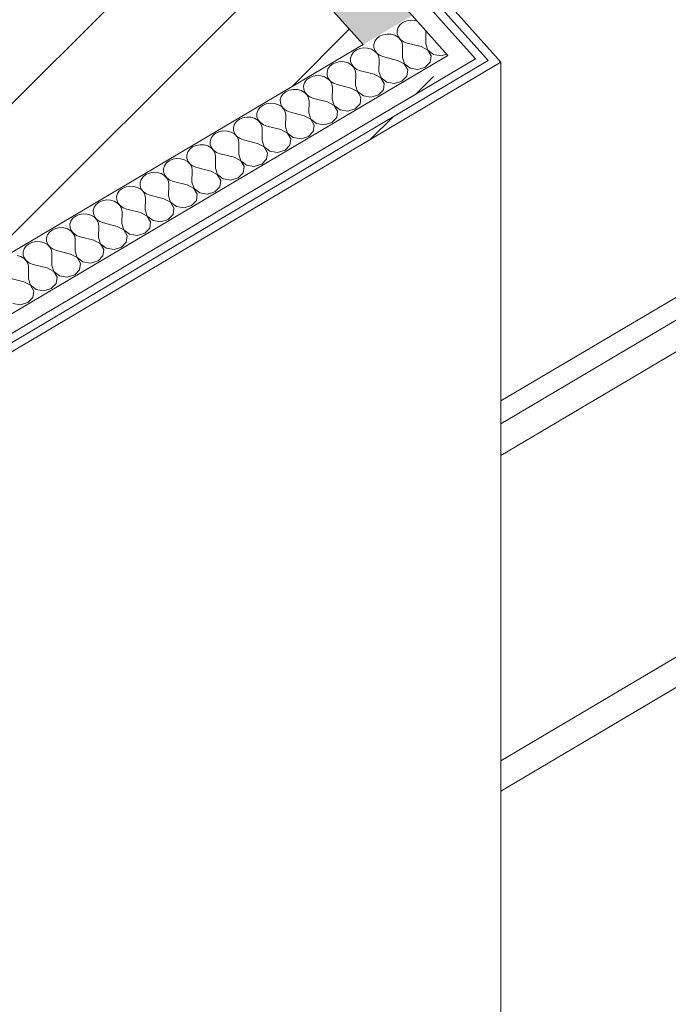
# Model space of a CAD drawing. Header units: millimetres. Extents: x -36631 to 27388, y -24993 to 6945.
# Tile 117 of 256: x -2909 to -2455, y -14851 to -14162. Entities that reach past the tile are written whole.
import ezdxf

# ---------------------------------------------------------------- set-up
doc = ezdxf.new("R2010")
doc.units = ezdxf.units.MM
doc.header["$MEASUREMENT"] = 0
doc.linetypes.add('Wipeout_Contour', pattern=[1000, 0, -1000])
for name, color, linetype in [('10_ESTR_Pilars', 7, 'Continuous'), ('Nuevo_08_E_Envans secs', 7, 'Continuous'), ('Nuevo_14_PAV_Soft Light Grey 0554', 7, 'Continuous'), ('Ventanas Archicad', 7, 'Continuous')]:
    doc.layers.add(name, color=color, linetype=linetype)
for name, color, linetype, lineweight in [('10_ESTR_Pilars_Pluma_Nº__28', 7, 'Continuous', 20), ('10_ESTR_Pilars_Pluma_Nº__42', 8, 'Continuous', 25), ('Nuevo_08_E_Envans secs_Pluma_Nº__1', 7, 'Continuous', 5), ('Nuevo_08_E_Envans secs_Pluma_Nº__47', 7, 'Continuous', 20), ('Nuevo_14_PAV_Soft Light Grey 0554_Pluma_Nº__89', 7, 'Continuous', 5), ('Ventanas Archicad_Pluma_Nº__1', 7, 'Continuous', 5), ('Ventanas Archicad_Pluma_Nº__47', 7, 'Continuous', 20)]:
    doc.layers.add(name, color=color, linetype=linetype, lineweight=lineweight)
for name, color, linetype, lineweight, true_color in [('Nuevo_08_E_Envans secs_Pluma_Nº__102', 7, 'Continuous', 5, 0xcccccc), ('Nuevo_08_E_Envans secs_Pluma_Nº__171', 171, 'Continuous', 13, 0xaaaaff), ('Nuevo_08_E_Envans secs_Pluma_Nº__177', 7, 'Continuous', 15, 0xf7e046)]:
    doc.layers.add(name, color=color, linetype=linetype, lineweight=lineweight, true_color=true_color)
pattern_1 = [(45, (0, 0), (-183.8478, 183.8478), [195, -65]), (45, (7e-14, 183.85), (-183.8478, 183.8478), [195, -65])]

# ---------------------------------------------------------------- blocks, each defined once
blk = doc.blocks.new('Elem Sección_54_1')
at = {"color": 254, "linetype": 'Wipeout_Contour', "lineweight": 0, "ltscale": 57803.334718}
blk.add_wipeout([(-3261.91, -14103.68), (-3012.23, -14383.07), (-2668.94, -14179.78), (-2918.62, -13900.38)], dxfattribs=at).dxf.layer = '10_ESTR_Pilars'
at = {"layer": '10_ESTR_Pilars_Pluma_Nº__42', "linetype": 'Continuous', "lineweight": 25}
h = blk.add_hatch(dxfattribs=at)
h.set_pattern_fill('00_GCT_trama_45º_e1_400__05', color=8, style=0, pattern_type=2)
h.set_pattern_definition([(45, (0, 0), (-45.96194, 45.96194), [])])
h.paths.add_polyline_path([(-3261.91, -14103.68), (-3012.23, -14383.07), (-2668.94, -14179.78), (-2918.62, -13900.38)])
at = {"layer": '10_ESTR_Pilars_Pluma_Nº__28', "color": 7, "linetype": 'Continuous', "lineweight": 20}
for p, q in [((-2809.75, -14022.21), (-2668.94, -14179.78)), ((-2668.94, -14179.78), (-3012.23, -14383.07)), ((-3109.34, -14274.4), (-3012.23, -14383.07))]:
    blk.add_line(p, q, dxfattribs=at)
at = {"layer": '10_ESTR_Pilars_Pluma_Nº__28', "color": 7, "linetype": 'Continuous', "lineweight": 20, "flags": 128}
for points in [[(-2918.62, -13900.38), (-3004.44, -13951.21), (-3261.91, -14103.68)], [(-2918.62, -13900.38), (-2890.89, -13931.41), (-2809.75, -14022.21)], [(-3261.91, -14103.68), (-3215.46, -14155.66), (-3153.04, -14225.51), (-3121.83, -14260.43), (-3109.34, -14274.4)]]:
    blk.add_lwpolyline(points, dxfattribs=at)
blk = doc.blocks.new('Elem Sección_103_1')
at = {"layer": 'Ventanas Archicad_Pluma_Nº__1', "color": 7, "linetype": 'Continuous', "lineweight": 5}
for p, q in [((-2572.58, -14429.22), (-1913.3, -14038.79)), ((-2572.58, -14467.41), (-1865.32, -14048.57)), ((-1903.94, -14049.27), (-2572.58, -14445.24))]:
    blk.add_line(p, q, dxfattribs=at)
at = {"layer": 'Ventanas Archicad_Pluma_Nº__47', "color": 7, "linetype": 'Continuous', "lineweight": 20}
blk.add_line((-1740.48, -14188.27), (-2572.58, -14681.04), dxfattribs=at)
blk = doc.blocks.new('Elem Sección_244_1')
at = {"color": 254, "linetype": 'Wipeout_Contour', "lineweight": 0, "ltscale": 63394.84961}
blk.add_wipeout([(-3527.56, -14522.07), (-1605.25, -16679.84), (-1600.09, -16676.8), (-3522.41, -14519.02)], dxfattribs=at).dxf.layer = 'Nuevo_08_E_Envans secs'
at = {"color": 254, "linetype": 'Wipeout_Contour', "lineweight": 0, "ltscale": 63157.812624}
blk.add_wipeout([(-1564.76, -16547.23), (-1553.58, -16540.64), (-3290.72, -14590.73), (-3301.88, -14597.33)], dxfattribs=at).dxf.layer = 'Nuevo_08_E_Envans secs'
at = {"color": 254, "linetype": 'Wipeout_Contour', "lineweight": 0, "ltscale": 63190.839389}
blk.add_wipeout([(-3301.88, -14597.33), (-3313.03, -14603.94), (-1575.93, -16553.81), (-1564.76, -16547.23)], dxfattribs=at).dxf.layer = 'Nuevo_08_E_Envans secs'
at = {"color": 254, "linetype": 'Wipeout_Contour', "lineweight": 0, "ltscale": 109955.260334}
blk.add_wipeout([(-3506.1, -14509.36), (-1603.69, -16644.8), (-1592.51, -16638.21), (-1636.12, -16589.27), (-3398.03, -14611.55), (-3399.24, -14612.27), (-3496.36, -14503.59)], dxfattribs=at).dxf.layer = 'Nuevo_08_E_Envans secs'
at = {"color": 254, "linetype": 'Wipeout_Contour', "lineweight": 0, "ltscale": 80053.323108}
blk.add_wipeout([(-3517.26, -14515.97), (-1606.77, -16660.47), (-1595.59, -16653.89), (-1603.69, -16644.8), (-3506.1, -14509.36)], dxfattribs=at).dxf.layer = 'Nuevo_08_E_Envans secs'
at = {"color": 254, "linetype": 'Wipeout_Contour', "lineweight": 0, "ltscale": 63106.035495}
blk.add_wipeout([(-3268.59, -14597.91), (-3273.74, -14600.96), (-1564.62, -16519.42), (-1559.46, -16516.39)], dxfattribs=at).dxf.layer = 'Nuevo_08_E_Envans secs'
blk = doc.blocks.new('*X363')
at = {"layer": 'Nuevo_08_E_Envans secs_Pluma_Nº__102', "color": 254, "linetype": 'Continuous', "lineweight": 5, "true_color": 0xcccccc}
for p, q in [((-2643.03, -14165.84), (-2644.43, -14167.8)), ((-2641.02, -14164.26), (-2643.03, -14165.84)), ((-2638.56, -14163.19), (-2641.02, -14164.26)), ((-2635.84, -14162.71), (-2638.56, -14163.19)), ((-2633.05, -14162.86), (-2635.84, -14162.71)), ((-2631.05, -14163.43), (-2633.05, -14162.86)), ((-2657.37, -14173.94), (-2659.38, -14175.52)), ((-2654.91, -14172.88), (-2657.37, -14173.94)), ((-2652.18, -14172.39), (-2654.91, -14172.88)), ((-2649.4, -14172.54), (-2652.18, -14172.39)), ((-2646.77, -14173.29), (-2649.4, -14172.54)), ((-2644.5, -14174.6), (-2646.77, -14173.29)), ((-2644.43, -14167.8), (-2645.12, -14170)), ((-2645.12, -14170), (-2645.05, -14172.27)), ((-2645.05, -14172.27), (-2644.21, -14174.44)), ((-2624.97, -14171.04), (-2625.12, -14170.07)), ((-2625.12, -14179.26), (-2624.97, -14171.04)), ((-2660.78, -14177.48), (-2661.47, -14179.68)), ((-2661.47, -14179.68), (-2661.39, -14181.95)), ((-2659.38, -14175.52), (-2660.78, -14177.48)), ((-2642.75, -14176.37), (-2644.5, -14174.6)), ((-2644.21, -14174.44), (-2642.68, -14176.33)), ((-2641.66, -14178.46), (-2642.75, -14176.37)), ((-2642.68, -14176.33), (-2640.58, -14177.82)), ((-2641.32, -14180.72), (-2641.66, -14178.46)), ((-2641.47, -14188.94), (-2641.32, -14180.72)), ((-2640.58, -14177.82), (-2638.05, -14178.78)), ((-2628.39, -14181.2), (-2638.05, -14178.78)), ((-2625.12, -14179.26), (-2623.69, -14183.6)), ((-2677.12, -14187.16), (-2677.81, -14189.36)), ((-2675.72, -14185.2), (-2677.12, -14187.16)), ((-2673.72, -14183.63), (-2675.72, -14185.2)), ((-2671.26, -14182.56), (-2673.72, -14183.63)), ((-2668.53, -14182.07), (-2671.26, -14182.56)), ((-2665.75, -14182.22), (-2668.53, -14182.07)), ((-2663.12, -14182.97), (-2665.75, -14182.22)), ((-2660.84, -14184.29), (-2663.12, -14182.97)), ((-2661.39, -14181.95), (-2660.56, -14184.12)), ((-2659.1, -14186.05), (-2660.84, -14184.29)), ((-2660.56, -14184.12), (-2659.03, -14186.02)), ((-2658.01, -14188.14), (-2659.1, -14186.05)), ((-2659.03, -14186.02), (-2656.92, -14187.5)), ((-2656.92, -14187.5), (-2654.4, -14188.46)), ((-2623.75, -14183.64), (-2628.39, -14181.2)), ((-2621.39, -14187.71), (-2623.75, -14183.64)), ((-2623.69, -14183.6), (-2619.67, -14186.68)), ((-2622.01, -14192.17), (-2621.39, -14187.71)), ((-2619.67, -14186.68), (-2614.25, -14187.58)), ((-2614.25, -14187.58), (-2610.48, -14186.45)), ((-2692.07, -14194.88), (-2693.47, -14196.84)), ((-2690.06, -14193.31), (-2692.07, -14194.88)), ((-2687.6, -14192.24), (-2690.06, -14193.31)), ((-2684.88, -14191.75), (-2687.6, -14192.24)), ((-2682.09, -14191.9), (-2684.88, -14191.75)), ((-2679.47, -14192.65), (-2682.09, -14191.9)), ((-2677.19, -14193.97), (-2679.47, -14192.65)), ((-2677.81, -14189.36), (-2677.74, -14191.63)), ((-2677.74, -14191.63), (-2676.91, -14193.8)), ((-2675.44, -14195.73), (-2677.19, -14193.97)), ((-2676.91, -14193.8), (-2675.38, -14195.7)), ((-2657.67, -14190.4), (-2658.01, -14188.14)), ((-2657.81, -14198.62), (-2657.67, -14190.4)), ((-2644.74, -14190.88), (-2654.4, -14188.46)), ((-2640.1, -14193.32), (-2644.74, -14190.88)), ((-2641.47, -14188.94), (-2640.03, -14193.28)), ((-2637.74, -14197.39), (-2640.1, -14193.32)), ((-2640.03, -14193.28), (-2636.01, -14196.37)), ((-2625.42, -14195.71), (-2622.01, -14192.17)), ((-2701.22, -14201.44), (-2703.95, -14201.92)), ((-2698.44, -14201.58), (-2701.22, -14201.44)), ((-2695.81, -14202.33), (-2698.44, -14201.58)), ((-2693.47, -14196.84), (-2694.16, -14199.04)), ((-2694.16, -14199.04), (-2694.09, -14201.31)), ((-2694.09, -14201.31), (-2693.25, -14203.48)), ((-2674.36, -14197.82), (-2675.44, -14195.73)), ((-2675.38, -14195.7), (-2673.27, -14197.18)), ((-2674.01, -14200.08), (-2674.36, -14197.82)), ((-2674.16, -14208.3), (-2674.01, -14200.08)), ((-2673.27, -14197.18), (-2670.74, -14198.14)), ((-2661.08, -14200.56), (-2670.74, -14198.14)), ((-2656.45, -14203), (-2661.08, -14200.56)), ((-2657.81, -14198.62), (-2656.38, -14202.97)), ((-2638.35, -14201.86), (-2637.74, -14197.39)), ((-2636.01, -14196.37), (-2630.6, -14197.26)), ((-2630.6, -14197.26), (-2625.42, -14195.71)), ((-2709.82, -14206.53), (-2710.51, -14208.72)), ((-2708.42, -14204.56), (-2709.82, -14206.53)), ((-2706.41, -14202.99), (-2708.42, -14204.56)), ((-2703.95, -14201.92), (-2706.41, -14202.99)), ((-2693.54, -14203.65), (-2695.81, -14202.33)), ((-2691.79, -14205.42), (-2693.54, -14203.65)), ((-2693.25, -14203.48), (-2691.72, -14205.38)), ((-2690.7, -14207.51), (-2691.79, -14205.42)), ((-2691.72, -14205.38), (-2689.62, -14206.86)), ((-2690.36, -14209.76), (-2690.7, -14207.51)), ((-2689.62, -14206.86), (-2687.09, -14207.82)), ((-2677.43, -14210.24), (-2687.09, -14207.82)), ((-2674.16, -14208.3), (-2672.73, -14212.65)), ((-2654.09, -14207.07), (-2656.45, -14203)), ((-2656.38, -14202.97), (-2652.36, -14206.05)), ((-2654.7, -14211.54), (-2654.09, -14207.07)), ((-2652.36, -14206.05), (-2646.95, -14206.95)), ((-2646.95, -14206.95), (-2641.76, -14205.39)), ((-2641.76, -14205.39), (-2638.35, -14201.86)), ((-2724.76, -14214.24), (-2726.17, -14216.21)), ((-2722.76, -14212.67), (-2724.76, -14214.24)), ((-2720.3, -14211.6), (-2722.76, -14212.67)), ((-2717.57, -14211.12), (-2720.3, -14211.6)), ((-2714.79, -14211.26), (-2717.57, -14211.12)), ((-2712.16, -14212.02), (-2714.79, -14211.26)), ((-2709.89, -14213.33), (-2712.16, -14212.02)), ((-2710.51, -14208.72), (-2710.43, -14210.99)), ((-2710.43, -14210.99), (-2709.6, -14213.16)), ((-2708.14, -14215.1), (-2709.89, -14213.33)), ((-2709.6, -14213.16), (-2708.07, -14215.06)), ((-2707.05, -14217.19), (-2708.14, -14215.1)), ((-2708.07, -14215.06), (-2705.96, -14216.54)), ((-2690.51, -14217.98), (-2690.36, -14209.76)), ((-2672.8, -14212.68), (-2677.43, -14210.24)), ((-2670.43, -14216.75), (-2672.8, -14212.68)), ((-2672.73, -14212.65), (-2668.71, -14215.73)), ((-2663.29, -14216.63), (-2658.11, -14215.07)), ((-2658.11, -14215.07), (-2654.7, -14211.54)), ((-2739.1, -14222.35), (-2741.11, -14223.92)), ((-2736.64, -14221.28), (-2739.1, -14222.35)), ((-2733.92, -14220.8), (-2736.64, -14221.28)), ((-2731.14, -14220.94), (-2733.92, -14220.8)), ((-2728.51, -14221.7), (-2731.14, -14220.94)), ((-2726.23, -14223.01), (-2728.51, -14221.7)), ((-2726.17, -14216.21), (-2726.86, -14218.41)), ((-2726.86, -14218.41), (-2726.78, -14220.67)), ((-2726.78, -14220.67), (-2725.95, -14222.84)), ((-2706.71, -14219.44), (-2707.05, -14217.19)), ((-2706.85, -14227.66), (-2706.71, -14219.44)), ((-2705.96, -14216.54), (-2703.44, -14217.5)), ((-2693.78, -14219.92), (-2703.44, -14217.5)), ((-2689.14, -14222.37), (-2693.78, -14219.92)), ((-2690.51, -14217.98), (-2689.08, -14222.33)), ((-2686.78, -14226.43), (-2689.14, -14222.37)), ((-2689.08, -14222.33), (-2685.05, -14225.41)), ((-2674.46, -14224.76), (-2671.05, -14221.22)), ((-2671.05, -14221.22), (-2670.43, -14216.75)), ((-2668.71, -14215.73), (-2663.29, -14216.63)), ((-2742.51, -14225.89), (-2743.2, -14228.09)), ((-2743.2, -14228.09), (-2743.13, -14230.36)), ((-2741.11, -14223.92), (-2742.51, -14225.89)), ((-2724.48, -14224.78), (-2726.23, -14223.01)), ((-2725.95, -14222.84), (-2724.42, -14224.74)), ((-2723.4, -14226.87), (-2724.48, -14224.78)), ((-2724.42, -14224.74), (-2722.31, -14226.22)), ((-2723.05, -14229.12), (-2723.4, -14226.87)), ((-2723.2, -14237.35), (-2723.05, -14229.12)), ((-2722.31, -14226.22), (-2719.78, -14227.18)), ((-2710.12, -14229.6), (-2719.78, -14227.18)), ((-2706.85, -14227.66), (-2705.42, -14232.01)), ((-2687.39, -14230.9), (-2686.78, -14226.43)), ((-2685.05, -14225.41), (-2679.64, -14226.31)), ((-2679.64, -14226.31), (-2674.46, -14224.76)), ((-2758.86, -14235.57), (-2759.55, -14237.77)), ((-2757.46, -14233.61), (-2758.86, -14235.57)), ((-2755.45, -14232.03), (-2757.46, -14233.61)), ((-2752.99, -14230.96), (-2755.45, -14232.03)), ((-2750.27, -14230.48), (-2752.99, -14230.96)), ((-2747.48, -14230.62), (-2750.27, -14230.48)), ((-2744.85, -14231.38), (-2747.48, -14230.62)), ((-2742.58, -14232.69), (-2744.85, -14231.38)), ((-2743.13, -14230.36), (-2742.29, -14232.52)), ((-2740.83, -14234.46), (-2742.58, -14232.69)), ((-2742.29, -14232.52), (-2740.77, -14234.42)), ((-2739.74, -14236.55), (-2740.83, -14234.46)), ((-2740.77, -14234.42), (-2738.66, -14235.9)), ((-2738.66, -14235.9), (-2736.13, -14236.86)), ((-2705.49, -14232.05), (-2710.12, -14229.6)), ((-2703.13, -14236.11), (-2705.49, -14232.05)), ((-2705.42, -14232.01), (-2701.4, -14235.09)), ((-2703.74, -14240.58), (-2703.13, -14236.11)), ((-2701.4, -14235.09), (-2695.99, -14235.99)), ((-2695.99, -14235.99), (-2690.8, -14234.44)), ((-2690.8, -14234.44), (-2687.39, -14230.9)), ((-2771.8, -14241.71), (-2773.81, -14243.29)), ((-2769.34, -14240.64), (-2771.8, -14241.71)), ((-2766.61, -14240.16), (-2769.34, -14240.64)), ((-2763.83, -14240.3), (-2766.61, -14240.16)), ((-2761.2, -14241.06), (-2763.83, -14240.3)), ((-2758.93, -14242.37), (-2761.2, -14241.06)), ((-2759.55, -14237.77), (-2759.48, -14240.04)), ((-2759.48, -14240.04), (-2758.64, -14242.2)), ((-2757.18, -14244.14), (-2758.93, -14242.37)), ((-2758.64, -14242.2), (-2757.11, -14244.1)), ((-2739.4, -14238.8), (-2739.74, -14236.55)), ((-2739.55, -14247.03), (-2739.4, -14238.8)), ((-2726.47, -14239.28), (-2736.13, -14236.86)), ((-2721.84, -14241.73), (-2726.47, -14239.28)), ((-2723.2, -14237.35), (-2721.77, -14241.69)), ((-2719.47, -14245.79), (-2721.84, -14241.73)), ((-2721.77, -14241.69), (-2717.75, -14244.77)), ((-2707.15, -14244.12), (-2703.74, -14240.58)), ((-2782.96, -14249.84), (-2785.69, -14250.32)), ((-2780.18, -14249.98), (-2782.96, -14249.84)), ((-2777.55, -14250.74), (-2780.18, -14249.98)), ((-2775.21, -14245.25), (-2775.9, -14247.45)), ((-2775.9, -14247.45), (-2775.82, -14249.72)), ((-2775.82, -14249.72), (-2774.99, -14251.88)), ((-2773.81, -14243.29), (-2775.21, -14245.25)), ((-2756.09, -14246.23), (-2757.18, -14244.14)), ((-2757.11, -14244.1), (-2755, -14245.59)), ((-2755.75, -14248.48), (-2756.09, -14246.23)), ((-2755.9, -14256.71), (-2755.75, -14248.48)), ((-2755, -14245.59), (-2752.48, -14246.55)), ((-2742.82, -14248.96), (-2752.48, -14246.55)), ((-2738.18, -14251.41), (-2742.82, -14248.96)), ((-2739.55, -14247.03), (-2738.12, -14251.37)), ((-2720.09, -14250.26), (-2719.47, -14245.79)), ((-2717.75, -14244.77), (-2712.34, -14245.67)), ((-2712.34, -14245.67), (-2707.15, -14244.12)), ((-2791.55, -14254.93), (-2792.24, -14257.13)), ((-2790.15, -14252.97), (-2791.55, -14254.93)), ((-2788.14, -14251.39), (-2790.15, -14252.97)), ((-2785.69, -14250.32), (-2788.14, -14251.39)), ((-2775.27, -14252.05), (-2777.55, -14250.74)), ((-2773.53, -14253.82), (-2775.27, -14252.05)), ((-2774.99, -14251.88), (-2773.46, -14253.78)), ((-2772.44, -14255.91), (-2773.53, -14253.82)), ((-2773.46, -14253.78), (-2771.35, -14255.27)), ((-2772.09, -14258.16), (-2772.44, -14255.91)), ((-2771.35, -14255.27), (-2768.82, -14256.23)), ((-2759.17, -14258.64), (-2768.82, -14256.23)), ((-2755.9, -14256.71), (-2754.46, -14261.05)), ((-2735.82, -14255.47), (-2738.18, -14251.41)), ((-2738.12, -14251.37), (-2734.09, -14254.45)), ((-2736.44, -14259.94), (-2735.82, -14255.47)), ((-2734.09, -14254.45), (-2728.68, -14255.35)), ((-2728.68, -14255.35), (-2723.5, -14253.8)), ((-2723.5, -14253.8), (-2720.09, -14250.26)), ((-2806.5, -14262.65), (-2807.9, -14264.61)), ((-2804.49, -14261.07), (-2806.5, -14262.65)), ((-2802.03, -14260), (-2804.49, -14261.07)), ((-2799.31, -14259.52), (-2802.03, -14260)), ((-2796.52, -14259.66), (-2799.31, -14259.52)), ((-2793.9, -14260.42), (-2796.52, -14259.66)), ((-2791.62, -14261.73), (-2793.9, -14260.42)), ((-2792.24, -14257.13), (-2792.17, -14259.4)), ((-2792.17, -14259.4), (-2791.34, -14261.56)), ((-2789.87, -14263.5), (-2791.62, -14261.73)), ((-2791.34, -14261.56), (-2789.81, -14263.46)), ((-2788.79, -14265.59), (-2789.87, -14263.5)), ((-2789.81, -14263.46), (-2787.7, -14264.95)), ((-2772.24, -14266.39), (-2772.09, -14258.16)), ((-2754.53, -14261.09), (-2759.17, -14258.64)), ((-2752.17, -14265.15), (-2754.53, -14261.09)), ((-2754.46, -14261.05), (-2750.44, -14264.13)), ((-2745.03, -14265.03), (-2739.85, -14263.48)), ((-2739.85, -14263.48), (-2736.44, -14259.94)), ((-2818.38, -14269.68), (-2820.84, -14270.75)), ((-2815.65, -14269.2), (-2818.38, -14269.68)), ((-2812.87, -14269.34), (-2815.65, -14269.2)), ((-2810.24, -14270.1), (-2812.87, -14269.34)), ((-2807.97, -14271.41), (-2810.24, -14270.1)), ((-2807.9, -14264.61), (-2808.59, -14266.81)), ((-2808.59, -14266.81), (-2808.52, -14269.08)), ((-2808.52, -14269.08), (-2807.68, -14271.24)), ((-2788.44, -14267.84), (-2788.79, -14265.59)), ((-2788.59, -14276.07), (-2788.44, -14267.84)), ((-2787.7, -14264.95), (-2785.17, -14265.91)), ((-2775.51, -14268.32), (-2785.17, -14265.91)), ((-2770.88, -14270.77), (-2775.51, -14268.32)), ((-2772.24, -14266.39), (-2770.81, -14270.73)), ((-2756.19, -14273.16), (-2752.78, -14269.62)), ((-2752.78, -14269.62), (-2752.17, -14265.15)), ((-2750.44, -14264.13), (-2745.03, -14265.03)), ((-2824.25, -14274.29), (-2824.94, -14276.49)), ((-2824.94, -14276.49), (-2824.86, -14278.76)), ((-2822.85, -14272.33), (-2824.25, -14274.29)), ((-2820.84, -14270.75), (-2822.85, -14272.33)), ((-2806.22, -14273.18), (-2807.97, -14271.41)), ((-2807.68, -14271.24), (-2806.15, -14273.14)), ((-2805.13, -14275.27), (-2806.22, -14273.18)), ((-2806.15, -14273.14), (-2804.05, -14274.63)), ((-2804.79, -14277.52), (-2805.13, -14275.27)), ((-2804.94, -14285.75), (-2804.79, -14277.52)), ((-2804.05, -14274.63), (-2801.52, -14275.59)), ((-2791.86, -14278), (-2801.52, -14275.59)), ((-2788.59, -14276.07), (-2787.16, -14280.41)), ((-2768.51, -14274.83), (-2770.88, -14270.77)), ((-2770.81, -14270.73), (-2766.79, -14273.81)), ((-2769.13, -14279.3), (-2768.51, -14274.83)), ((-2766.79, -14273.81), (-2761.38, -14274.71)), ((-2761.38, -14274.71), (-2756.19, -14273.16)), ((-2840.6, -14283.97), (-2841.29, -14286.17)), ((-2839.19, -14282.01), (-2840.6, -14283.97)), ((-2837.19, -14280.43), (-2839.19, -14282.01)), ((-2834.73, -14279.36), (-2837.19, -14280.43)), ((-2832, -14278.88), (-2834.73, -14279.36)), ((-2829.22, -14279.02), (-2832, -14278.88)), ((-2826.59, -14279.78), (-2829.22, -14279.02)), ((-2824.31, -14281.09), (-2826.59, -14279.78)), ((-2824.86, -14278.76), (-2824.03, -14280.92)), ((-2822.57, -14282.86), (-2824.31, -14281.09)), ((-2824.03, -14280.92), (-2822.5, -14282.82)), ((-2821.48, -14284.95), (-2822.57, -14282.86)), ((-2822.5, -14282.82), (-2820.39, -14284.31)), ((-2820.39, -14284.31), (-2817.87, -14285.27)), ((-2787.22, -14280.45), (-2791.86, -14278)), ((-2784.86, -14284.51), (-2787.22, -14280.45)), ((-2787.16, -14280.41), (-2783.14, -14283.49)), ((-2783.14, -14283.49), (-2777.72, -14284.39)), ((-2777.72, -14284.39), (-2772.54, -14282.84)), ((-2772.54, -14282.84), (-2769.13, -14279.3)), ((-2853.53, -14290.11), (-2855.54, -14291.69)), ((-2851.07, -14289.04), (-2853.53, -14290.11)), ((-2848.35, -14288.56), (-2851.07, -14289.04)), ((-2845.57, -14288.71), (-2848.35, -14288.56)), ((-2842.94, -14289.46), (-2845.57, -14288.71)), ((-2840.66, -14290.77), (-2842.94, -14289.46)), ((-2841.29, -14286.17), (-2841.21, -14288.44)), ((-2841.21, -14288.44), (-2840.38, -14290.61)), ((-2838.91, -14292.54), (-2840.66, -14290.77)), ((-2840.38, -14290.61), (-2838.85, -14292.5)), ((-2821.14, -14287.2), (-2821.48, -14284.95)), ((-2821.28, -14295.43), (-2821.14, -14287.2)), ((-2808.21, -14287.69), (-2817.87, -14285.27)), ((-2803.57, -14290.13), (-2808.21, -14287.69)), ((-2804.94, -14285.75), (-2803.51, -14290.09)), ((-2801.21, -14294.2), (-2803.57, -14290.13)), ((-2803.51, -14290.09), (-2799.48, -14293.17)), ((-2788.89, -14292.52), (-2785.48, -14288.98)), ((-2785.48, -14288.98), (-2784.86, -14284.51)), ((-2864.7, -14298.24), (-2867.42, -14298.73)), ((-2861.91, -14298.39), (-2864.7, -14298.24)), ((-2856.94, -14293.65), (-2857.63, -14295.85)), ((-2857.63, -14295.85), (-2857.56, -14298.12)), ((-2857.56, -14298.12), (-2856.72, -14300.29)), ((-2855.54, -14291.69), (-2856.94, -14293.65)), ((-2837.83, -14294.63), (-2838.91, -14292.54)), ((-2838.85, -14292.5), (-2836.74, -14293.99)), ((-2837.48, -14296.89), (-2837.83, -14294.63)), ((-2837.63, -14305.11), (-2837.48, -14296.89)), ((-2836.74, -14293.99), (-2834.21, -14294.95)), ((-2824.55, -14297.37), (-2834.21, -14294.95)), ((-2819.92, -14299.81), (-2824.55, -14297.37)), ((-2821.28, -14295.43), (-2819.85, -14299.77)), ((-2801.82, -14298.66), (-2801.21, -14294.2)), ((-2799.48, -14293.17), (-2794.07, -14294.07)), ((-2794.07, -14294.07), (-2788.89, -14292.52)), ((-2873.29, -14303.33), (-2873.98, -14305.53)), ((-2871.89, -14301.37), (-2873.29, -14303.33)), ((-2869.88, -14299.79), (-2871.89, -14301.37)), ((-2867.42, -14298.73), (-2869.88, -14299.79)), ((-2859.28, -14299.14), (-2861.91, -14298.39)), ((-2857.01, -14300.45), (-2859.28, -14299.14)), ((-2855.26, -14302.22), (-2857.01, -14300.45)), ((-2856.72, -14300.29), (-2855.19, -14302.18)), ((-2854.17, -14304.31), (-2855.26, -14302.22)), ((-2855.19, -14302.18), (-2853.09, -14303.67)), ((-2853.83, -14306.57), (-2854.17, -14304.31)), ((-2853.09, -14303.67), (-2850.56, -14304.63)), ((-2840.9, -14307.05), (-2850.56, -14304.63)), ((-2837.63, -14305.11), (-2836.2, -14309.45)), ((-2817.56, -14303.88), (-2819.92, -14299.81)), ((-2819.85, -14299.77), (-2815.83, -14302.85)), ((-2818.17, -14308.34), (-2817.56, -14303.88)), ((-2815.83, -14302.85), (-2810.42, -14303.75)), ((-2810.42, -14303.75), (-2805.23, -14302.2)), ((-2805.23, -14302.2), (-2801.82, -14298.66)), ((-2888.23, -14311.05), (-2889.64, -14313.01)), ((-2886.23, -14309.48), (-2888.23, -14311.05)), ((-2883.77, -14308.41), (-2886.23, -14309.48)), ((-2881.04, -14307.92), (-2883.77, -14308.41)), ((-2878.26, -14308.07), (-2881.04, -14307.92)), ((-2875.63, -14308.82), (-2878.26, -14308.07)), ((-2873.36, -14310.14), (-2875.63, -14308.82)), ((-2873.98, -14305.53), (-2873.9, -14307.8)), ((-2873.9, -14307.8), (-2873.07, -14309.97)), ((-2871.61, -14311.9), (-2873.36, -14310.14)), ((-2873.07, -14309.97), (-2871.54, -14311.87)), ((-2870.52, -14313.99), (-2871.61, -14311.9)), ((-2871.54, -14311.87), (-2869.43, -14313.35)), ((-2853.98, -14314.79), (-2853.83, -14306.57)), ((-2836.27, -14309.49), (-2840.9, -14307.05)), ((-2833.9, -14313.56), (-2836.27, -14309.49)), ((-2836.2, -14309.45), (-2832.18, -14312.53)), ((-2826.77, -14313.43), (-2821.58, -14311.88)), ((-2821.58, -14311.88), (-2818.17, -14308.34)), ((-2900.11, -14318.09), (-2902.57, -14319.16)), ((-2897.39, -14317.6), (-2900.11, -14318.09)), ((-2894.61, -14317.75), (-2897.39, -14317.6)), ((-2891.98, -14318.5), (-2894.61, -14317.75)), ((-2889.7, -14319.82), (-2891.98, -14318.5)), ((-2889.64, -14313.01), (-2890.33, -14315.21)), ((-2890.33, -14315.21), (-2890.25, -14317.48)), ((-2890.25, -14317.48), (-2889.42, -14319.65)), ((-2870.18, -14316.25), (-2870.52, -14313.99)), ((-2870.32, -14324.47), (-2870.18, -14316.25)), ((-2869.43, -14313.35), (-2866.91, -14314.31)), ((-2857.25, -14316.73), (-2866.91, -14314.31)), ((-2852.61, -14319.17), (-2857.25, -14316.73)), ((-2853.98, -14314.79), (-2852.55, -14319.13)), ((-2837.93, -14321.56), (-2834.52, -14318.02)), ((-2834.52, -14318.02), (-2833.9, -14313.56)), ((-2832.18, -14312.53), (-2826.77, -14313.43)), ((-2905.98, -14322.69), (-2906.67, -14324.89)), ((-2906.67, -14324.89), (-2906.6, -14327.16)), ((-2904.58, -14320.73), (-2905.98, -14322.69)), ((-2902.57, -14319.16), (-2904.58, -14320.73)), ((-2887.96, -14321.59), (-2889.7, -14319.82)), ((-2889.42, -14319.65), (-2887.89, -14321.55)), ((-2886.87, -14323.68), (-2887.96, -14321.59)), ((-2887.89, -14321.55), (-2885.78, -14323.03)), ((-2886.52, -14325.93), (-2886.87, -14323.68)), ((-2885.78, -14323.03), (-2883.25, -14323.99)), ((-2873.59, -14326.41), (-2883.25, -14323.99)), ((-2870.32, -14324.47), (-2868.89, -14328.82)), ((-2850.25, -14323.24), (-2852.61, -14319.17)), ((-2852.55, -14319.13), (-2848.52, -14322.22)), ((-2850.87, -14327.71), (-2850.25, -14323.24)), ((-2848.52, -14322.22), (-2843.11, -14323.11)), ((-2843.11, -14323.11), (-2837.93, -14321.56)), ((-2908.32, -14328.18), (-2910.95, -14327.43)), ((-2906.05, -14329.5), (-2908.32, -14328.18)), ((-2906.6, -14327.16), (-2905.77, -14329.33)), ((-2904.3, -14331.27), (-2906.05, -14329.5)), ((-2905.77, -14329.33), (-2904.24, -14331.23)), ((-2903.21, -14333.36), (-2904.3, -14331.27)), ((-2904.24, -14331.23), (-2902.13, -14332.71)), ((-2902.13, -14332.71), (-2899.6, -14333.67)), ((-2886.67, -14334.15), (-2886.52, -14325.93)), ((-2868.96, -14328.85), (-2873.59, -14326.41)), ((-2866.6, -14332.92), (-2868.96, -14328.85)), ((-2868.89, -14328.82), (-2864.87, -14331.9)), ((-2864.87, -14331.9), (-2859.46, -14332.8)), ((-2859.46, -14332.8), (-2854.27, -14331.24)), ((-2854.27, -14331.24), (-2850.87, -14327.71)), ((-2902.87, -14335.61), (-2903.21, -14333.36)), ((-2903.02, -14343.83), (-2902.87, -14335.61)), ((-2889.94, -14336.09), (-2899.6, -14333.67)), ((-2885.31, -14338.54), (-2889.94, -14336.09)), ((-2886.67, -14334.15), (-2885.24, -14338.5)), ((-2882.94, -14342.6), (-2885.31, -14338.54)), ((-2885.24, -14338.5), (-2881.22, -14341.58)), ((-2870.62, -14340.92), (-2867.21, -14337.39)), ((-2867.21, -14337.39), (-2866.6, -14332.92)), ((-2906.29, -14345.77), (-2915.95, -14343.35)), ((-2901.65, -14348.22), (-2906.29, -14345.77)), ((-2903.02, -14343.83), (-2901.59, -14348.18)), ((-2883.56, -14347.07), (-2882.94, -14342.6)), ((-2881.22, -14341.58), (-2875.81, -14342.48)), ((-2875.81, -14342.48), (-2870.62, -14340.92)), ((-2899.29, -14352.28), (-2901.65, -14348.22)), ((-2901.59, -14348.18), (-2897.57, -14351.26)), ((-2899.91, -14356.75), (-2899.29, -14352.28)), ((-2897.57, -14351.26), (-2892.15, -14352.16)), ((-2892.15, -14352.16), (-2886.97, -14350.61)), ((-2886.97, -14350.61), (-2883.56, -14347.07)), ((-2908.5, -14361.84), (-2903.32, -14360.29)), ((-2903.32, -14360.29), (-2899.91, -14356.75)), ((-2913.91, -14360.94), (-2908.5, -14361.84))]:
    blk.add_line(p, q, dxfattribs=at)
blk = doc.blocks.new('Elem Sección_286_1')
at = {"layer": 'Nuevo_08_E_Envans secs', "lineweight": 0}
blk.add_blockref('*X363', (0, 0), dxfattribs=at)
at = {"color": 254, "linetype": 'Wipeout_Contour', "lineweight": 0, "ltscale": 73187.765419}
blk.add_wipeout([(-3290.72, -14590.73), (-3282.62, -14599.82), (-2590.37, -14189.86), (-2598.48, -14180.78), (-2609.64, -14187.39)], dxfattribs=at).dxf.layer = 'Nuevo_08_E_Envans secs'
at = {"layer": 'Nuevo_08_E_Envans secs_Pluma_Nº__177', "linetype": 'Continuous', "lineweight": 15, "true_color": 0xf7e046}
h = blk.add_hatch(dxfattribs=at)
h.set_pattern_fill('Panellat_HPL_0001', color=53, style=0, pattern_type=2)
h.set_pattern_definition(pattern_1)
h.paths.add_polyline_path([(-3290.72, -14590.73), (-3282.62, -14599.82), (-2590.37, -14189.86), (-2598.48, -14180.78), (-2609.64, -14187.39)])
at = {"color": 254, "linetype": 'Wipeout_Contour', "lineweight": 0, "ltscale": 58765.405695}
blk.add_wipeout([(-3268.59, -14597.91), (-3264.85, -14602.11), (-2572.58, -14192.14), (-2576.33, -14187.95)], dxfattribs=at).dxf.layer = 'Nuevo_08_E_Envans secs'
at = {"layer": 'Nuevo_08_E_Envans secs_Pluma_Nº__171', "linetype": 'Continuous', "lineweight": 13, "true_color": 0xaaaaff}
h = blk.add_hatch(dxfattribs=at)
h.set_pattern_fill('Panellat_HPL_0001', color=161, style=0, pattern_type=2)
h.set_pattern_definition(pattern_1)
h.paths.add_polyline_path([(-3268.59, -14597.91), (-3264.85, -14602.11), (-2572.58, -14192.14), (-2576.33, -14187.95)])
at = {"layer": 'Nuevo_08_E_Envans secs_Pluma_Nº__1', "color": 7, "linetype": 'Continuous', "lineweight": 5}
for p, q in [((-2576.33, -14187.95), (-2572.58, -14192.14)), ((-2572.58, -14192.14), (-3264.85, -14602.11))]:
    blk.add_line(p, q, dxfattribs=at)
at = {"layer": 'Nuevo_08_E_Envans secs_Pluma_Nº__1', "color": 7, "linetype": 'Continuous', "lineweight": 5, "flags": 128}
for points in [[(-2609.64, -14187.39), (-3290.72, -14590.73), (-3301.88, -14597.33), (-3313.03, -14603.94)], [(-2590.37, -14189.86), (-3277.47, -14596.77), (-3282.62, -14599.82)], [(-2581.47, -14191), (-3268.59, -14597.91), (-3273.74, -14600.96)]]:
    blk.add_lwpolyline(points, dxfattribs=at)
at = {"layer": 'Nuevo_08_E_Envans secs_Pluma_Nº__47', "color": 7, "linetype": 'Continuous', "lineweight": 20}
blk.add_line((-2572.58, -14937.95), (-2572.58, -14192.14), dxfattribs=at)
blk = doc.blocks.new('*X365')
at = {"layer": 'Nuevo_08_E_Envans secs_Pluma_Nº__102', "linetype": 'Continuous', "lineweight": 5, "true_color": 0xcccccc}
blk.add_hatch(color=254, dxfattribs=at).paths.add_polyline_path([(-2809.75, -14022.21), (-2668.94, -14179.78), (-2634.61, -14159.45), (-2731.72, -14050.78), (-2775.42, -14001.88)])
blk = doc.blocks.new('Elem Sección_287_1')
at = {"layer": 'Nuevo_08_E_Envans secs_Pluma_Nº__1', "color": 7, "linetype": 'Continuous', "lineweight": 5}
blk.add_line((-2775.42, -14001.88), (-2809.75, -14022.21), dxfattribs=at)
at = {"layer": 'Nuevo_08_E_Envans secs', "lineweight": 0}
blk.add_blockref('*X365', (0, 0), dxfattribs=at)
at = {"color": 254, "linetype": 'Wipeout_Contour', "lineweight": 0, "ltscale": 71864.20773}
blk.add_wipeout([(-2731.72, -14050.78), (-2634.61, -14159.45), (-2609.64, -14187.39), (-2598.48, -14180.78), (-2720.57, -14044.17)], dxfattribs=at).dxf.layer = 'Nuevo_08_E_Envans secs'
at = {"layer": 'Nuevo_08_E_Envans secs_Pluma_Nº__177', "linetype": 'Continuous', "lineweight": 15, "true_color": 0xf7e046}
h = blk.add_hatch(dxfattribs=at)
h.set_pattern_fill('Panellat_HPL_0001', color=53, style=0, pattern_type=2)
h.set_pattern_definition(pattern_1)
h.paths.add_polyline_path([(-2731.72, -14050.78), (-2634.61, -14159.45), (-2609.64, -14187.39), (-2598.48, -14180.78), (-2720.57, -14044.17)])
at = {"color": 254, "linetype": 'Wipeout_Contour', "lineweight": 0, "ltscale": 57442.437147}
blk.add_wipeout([(-2710.27, -14038.07), (-2715.42, -14041.12), (-2581.47, -14191), (-2576.32, -14187.95)], dxfattribs=at).dxf.layer = 'Nuevo_08_E_Envans secs'
at = {"layer": 'Nuevo_08_E_Envans secs_Pluma_Nº__171', "linetype": 'Continuous', "lineweight": 13, "true_color": 0xaaaaff}
h = blk.add_hatch(dxfattribs=at)
h.set_pattern_fill('Panellat_HPL_0001', color=161, style=0, pattern_type=2)
h.set_pattern_definition(pattern_1)
h.paths.add_polyline_path([(-2710.27, -14038.07), (-2715.42, -14041.12), (-2581.47, -14191), (-2576.32, -14187.95)])
at = {"layer": 'Nuevo_08_E_Envans secs_Pluma_Nº__1', "color": 7, "linetype": 'Continuous', "lineweight": 5}
blk.add_line((-2710.27, -14038.07), (-2576.32, -14187.95), dxfattribs=at)
at = {"layer": 'Nuevo_08_E_Envans secs_Pluma_Nº__1', "color": 7, "linetype": 'Continuous', "lineweight": 5, "flags": 128}
for points in [[(-2775.42, -14001.88), (-2731.72, -14050.78), (-2634.61, -14159.45), (-2609.64, -14187.39)], [(-2710.27, -14038.07), (-2715.42, -14041.12), (-2720.57, -14044.17), (-2731.72, -14050.78)], [(-2715.42, -14041.12), (-2585.22, -14186.81), (-2581.47, -14191)], [(-2720.57, -14044.17), (-2598.48, -14180.78), (-2590.37, -14189.86)]]:
    blk.add_lwpolyline(points, dxfattribs=at)
blk = doc.blocks.new('Elem Sección_301_1')
at = {"layer": 'Nuevo_14_PAV_Soft Light Grey 0554_Pluma_Nº__89', "color": 7, "linetype": 'Continuous', "lineweight": 5}
blk.add_line((-1740.48, -14209.56), (-2572.58, -14702.33), dxfattribs=at)

msp = doc.modelspace()

# ---------------------------------------------------------------- block references
at = {"layer": '10_ESTR_Pilars', "lineweight": 0}
msp.add_blockref('Elem Sección_54_1', (0, 0), dxfattribs=at)

# ---------------------------------------------------------------- next in the draw order: block references
at = {"layer": 'Ventanas Archicad', "lineweight": 0}
msp.add_blockref('Elem Sección_103_1', (0, 0), dxfattribs=at)

# ---------------------------------------------------------------- next in the draw order: block references
at = {"layer": 'Nuevo_08_E_Envans secs', "lineweight": 0}
msp.add_blockref('Elem Sección_244_1', (0, 0), dxfattribs=at)

# ---------------------------------------------------------------- next in the draw order: block references
msp.add_blockref('Elem Sección_286_1', (0, 0), dxfattribs=at)

# ---------------------------------------------------------------- next in the draw order: block references
msp.add_blockref('Elem Sección_287_1', (0, 0), dxfattribs=at)
at = {"layer": 'Nuevo_14_PAV_Soft Light Grey 0554', "lineweight": 0}
msp.add_blockref('Elem Sección_301_1', (0, 0), dxfattribs=at)

doc.saveas('drawing.dxf')
